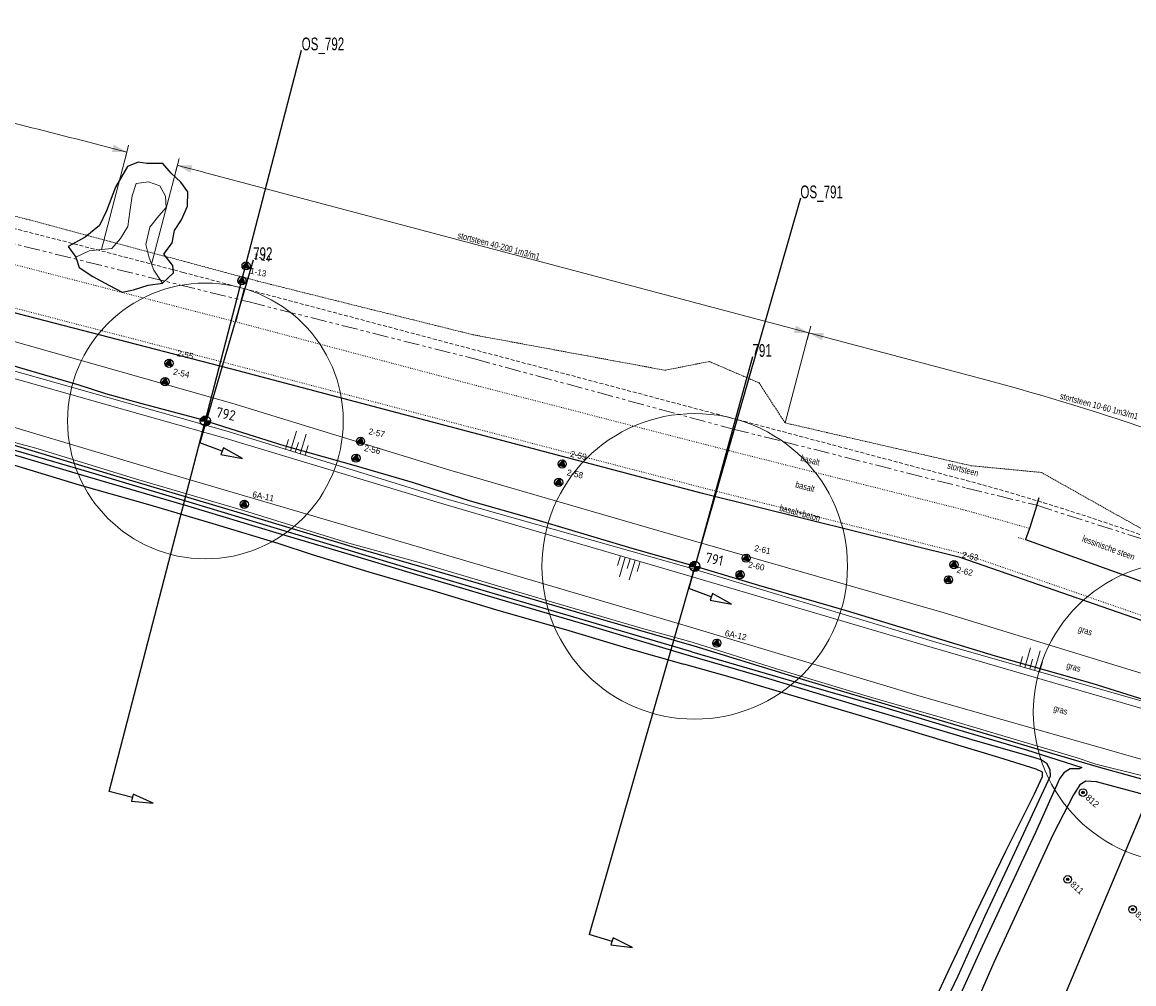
# Model space of a CAD drawing. Header units: metres. Extents: x 63969 to 66720, y 402115 to 403595.
# Tile 48 of 52: x 65657 to 65875, y 403105 to 403293. Entities that reach past the tile are written whole.
import ezdxf
from ezdxf.enums import TextEntityAlignment as Align

# ---------------------------------------------------------------- set-up
doc = ezdxf.new("R2010")
doc.units = ezdxf.units.M
for name, pattern in [('DOT', [0.25, 0, -0.25]), ('HIDDEN', [0.375, 0.25, -0.125]), ('PHANTOM2', [1.25, 0.625, -0.125, 0.125, -0.125, 0.125, -0.125])]:
    doc.linetypes.add(name, pattern=pattern)
doc.layers.get('0').update_dxf_attribs({"linetype": 'CONTINUOUS'})
for name, color, linetype in [('BS-BOORPUNTEN MET CODE', 2, 'CONTINUOUS'), ('BS-DWP KANT PUIN-STENEN', 253, 'CONTINUOUS'), ('BS-INSTEEK-SLOOT-KPN', 253, 'CONTINUOUS'), ('BS-SCHEIDINGSL-TALUDBEKL-NTZ', 253, 'CONTINUOUS'), ('BS-SCHEIDINGSLIJN-TALUDBEKLEDING', 253, 'CONTINUOUS'), ('BS-WATERLIJN-KPN', 253, 'CONTINUOUS'), ('DWARSPROFIEL_LOKATIE', 125, 'CONTINUOUS'), ('DWARSPROFIEL_LOKATIE_INGEMETEN', 1, 'CONTINUOUS'), ('THEORETISCHE_NULLIJN', 125, 'CONTINUOUS')]:
    doc.layers.add(name, color=color, linetype=linetype)
for name, color, linetype, lineweight in [('BS-Boring', 2, 'CONTINUOUS', 25), ('BS-Boring_nummer', 7, 'CONTINUOUS', 25), ('BS-DIJKPAAL', 2, 'CONTINUOUS', 25), ('BS-DIJKPAALNR', 6, 'CONTINUOUS', 25), ('BS-KANT-KREUKELBERM', 35, 'PHANTOM2', 0), ('BS-KRUINLIJN', 253, 'CONTINUOUS', 0), ('BS-OVERIGE-TEKSTEN', 253, 'CONTINUOUS', 0), ('BS-PERKOENRIJ', 203, 'DOT', 5), ('BS-RASTER', 253, 'RASTER', 0), ('BS-SYMBOOL-TALUD', 253, 'CONTINUOUS', 0), ('BS-TEENLIJN', 253, 'CONTINUOUS', 0), ('BS-TEENSCHOT-INGEMETEN', 11, 'HIDDEN', 13), ('BS-TUSSENBERM', 253, 'CONTINUOUS', 0), ('BS-ZANDLIJN', 2, 'HIDDEN', 20), ('GM-C3D-POINT-BORING @ 1', 2, 'CONTINUOUS', 25), ('GM-C3D-POINT-LABEL_BORING', 7, 'CONTINUOUS', 25)]:
    doc.layers.add(name, color=color, linetype=linetype, lineweight=lineweight)
doc.layers.add('Cirkel ingemeten teen', color=69, linetype='CONTINUOUS', lineweight=9, plot=False)
doc.styles.add('ISO', font='isocp.shx', dxfattribs={"height": 2.5})
doc.linetypes.add('RASTER', pattern='A,3,-2,[200,RASTER,S=0.75,R=0,X=0,Y=0],-2,3', length=10)

# ---------------------------------------------------------------- blocks, each defined once
blk = doc.blocks.new('PIJLTJE')
at = {"layer": 'DWARSPROFIEL_LOKATIE'}
blk.add_line((0, 4.69), (0, 0), dxfattribs=at)
blk.add_lwpolyline([(0, 8.9), (-0.7, 4.69), (0.7, 4.69)], close=True, dxfattribs=at)
blk = doc.blocks.new('S03')
at = {"color": 0}
for p, q in [((-2.01, 0), (-2.01, -2.01)), ((-1, 0), (-1, -4.01)), ((0, 0), (0, -2.01)), ((1, 0), (1, -4.01)), ((2.01, 0), (2.01, -2.01))]:
    blk.add_line(p, q, dxfattribs=at)
blk = doc.blocks.new('S04')
at = {"color": 0}
for p, q in [((-1, 0), (-1, 4.01)), ((1, 0), (1, 4.01)), ((-2.01, 0), (-2.01, 2.01)), ((0, 0), (0, 2.01)), ((2.01, 0), (2.01, 2.01))]:
    blk.add_line(p, q, dxfattribs=at)
blk = doc.blocks.new('132')
at = {"layer": 'BS-DIJKPAAL'}
h = blk.add_hatch(color=256, dxfattribs=at)
h.paths.add_polyline_path([(0, 0), (0, 0.1, 0.414214), (-0.1, 0)])
h.paths.add_polyline_path([(0.1, 0), (0, 0), (0, -0.1, 0.414214)])
for p, q in [((-0.1, 0), (0.1, 0)), ((0, -0.1), (0, 0.1))]:
    blk.add_line(p, q, dxfattribs=at)
blk.add_circle((0, 0), 0.1, dxfattribs=at)
blk = doc.blocks.new('BORING-PBZ')
at = {"layer": 'BS-BOORPUNTEN MET CODE'}
h = blk.add_hatch(color=256, dxfattribs=at)
h.dxf.hatch_style = 1
h.paths.add_polyline_path([(0, 0.8), (-0.69, -0.4), (0.69, -0.4)])
blk.add_lwpolyline([(0, 0.8), (-0.69, -0.4), (0.69, -0.4)], close=True, dxfattribs=at)
blk.add_circle((0, 0), 0.8, dxfattribs=at)
blk = doc.blocks.new('DIM_PIJL')
at = {"layer": 'BS-OVERIGE-TEKSTEN'}
blk.add_line((0, 1.41), (0, -1.41), dxfattribs=at)
at = {"layer": 'BS-OVERIGE-TEKSTEN', "linetype": 'ByBlock'}
blk.add_solid([(-2.83, -0.75), (-2.83, 0.75), (0, 0)], dxfattribs=at)
blk = doc.blocks.new('punt-boring')
h = blk.add_hatch(color=256)
edge = h.paths.add_edge_path()
edge.add_arc((-0.02, 0.02), 0.317, 0, 360)
blk.add_circle((0, 0), 1)
at = {"color": 0, "linetype": 'Continuous'}
blk.add_circle((-0.02, 0.02), 0.317, dxfattribs=at)
blk = doc.blocks.new('*U62', base_point=(65847, 403151))
at = {"layer": 'BS-Boring', "xscale": 1.499999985, "yscale": 1.499999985, "zscale": 1.499999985}
blk.add_blockref('punt-boring', (65847, 403151), dxfattribs=at)
at = {"layer": 'BS-Boring_nummer', "linetype": 'ByBlock', "insert": (65849.12, 403151), "char_height": 2.5, "attachment_point": 4}
blk.add_mtext('812', dxfattribs=at)
blk = doc.blocks.new('*U63', base_point=(65844, 403134))
at = {"layer": 'BS-Boring', "xscale": 1.499999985, "yscale": 1.499999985, "zscale": 1.499999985}
blk.add_blockref('punt-boring', (65844, 403134), dxfattribs=at)
at = {"layer": 'BS-Boring_nummer', "linetype": 'ByBlock', "insert": (65846.12, 403134), "char_height": 2.5, "attachment_point": 4}
blk.add_mtext('811', dxfattribs=at)
blk = doc.blocks.new('*U67', base_point=(65870, 403133))
at = {"layer": 'BS-Boring', "xscale": 1.499999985, "yscale": 1.499999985, "zscale": 1.499999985}
blk.add_blockref('punt-boring', (65870, 403133), dxfattribs=at)
at = {"layer": 'BS-Boring_nummer', "linetype": 'ByBlock', "insert": (65872.12, 403133), "char_height": 2.5, "attachment_point": 4}
blk.add_mtext('813', dxfattribs=at)

msp = doc.modelspace()

# ---------------------------------------------------------------- linework, layer by layer
at = {"layer": 'BS-INSTEEK-SLOOT-KPN'}
for points in [[(65398.65, 403268.85, 0), (65425.24, 403262.93, 0), (65449.75, 403257.32, 0), (65472.33, 403251.95, 0), (65492.71, 403247.61, 0), (65517.62, 403242.04, 0), (65541.27, 403236.68, 0), (65563.04, 403231.74, 0), (65572.43, 403229.6, 0), (65578.64, 403228.56, 0), (65591.57, 403225.91, 0), (65602.96, 403223.57, 0), (65624.55, 403218.67, 0), (65644.04, 403214.15, 0), (65654.93, 403210.94, 0), (65675.23, 403204.8, 0), (65699.41, 403197.62, 0), (65722.56, 403190.6, 0), (65746.65, 403183.63, 0), (65770.1, 403176.78, 0), (65788.91, 403171.33, 0)], [(65655.83, 403206.74, 0), (65668.52, 403202.86, 0), (65682.33, 403198.96, 0), (65695.37, 403195.09, 0), (65707.42, 403191.47, 0), (65714.14, 403189.25, 0), (65725.23, 403185.84, 0), (65737.8, 403182.18, 0), (65750.04, 403178.46, 0), (65764.4, 403174.34, 0), (65776.37, 403170.79, 0), (65786.96, 403167.74, 0)], [(65788.91, 403171.33, 0), (65810.78, 403164.62, 0), (65830.06, 403158.89, 0), (65850.65, 403152.79, 0), (65858.96, 403150.31, 0), (65868.13, 403147.65, 0), (65883.64, 403143.36, 0), (65888.57, 403141.65, 0), (65889.89, 403140.77, 0), (65891.67, 403138.61, 0), (65894.92, 403133.16, 0), (65899.37, 403127.93, 0), (65908.24, 403119.51, 0), (65915.41, 403112.63, 0)], [(65770.68, 402960.18, 0), (65778.19, 402976.73, 0), (65784.52, 402990.56, 0), (65791.94, 403006.41, 0), (65797.95, 403019.65, 0), (65803.82, 403031.91, 0), (65809.28, 403043.84, 0), (65815.11, 403056.31, 0), (65821.35, 403069.78, 0), (65827.28, 403082.78, 0), (65832.68, 403094.52, 0), (65838.73, 403107.57, 0), (65844.17, 403119.01, 0), (65850.04, 403131.12, 0), (65855.68, 403142.38, 0), (65857.22, 403145.78, 0), (65857.2, 403146.62, 0), (65855.96, 403147.21, 0), (65848.67, 403149.48, 0), (65837.83, 403152.77, 0), (65821.86, 403157.55, 0), (65809.21, 403161.29, 0), (65796.5, 403165.06, 0), (65786.96, 403167.74, 0)], [(65877.24, 403142.2, 0), (65867.79, 403144.72, 0), (65865.71, 403144.88, 0), (65864.52, 403144.13, 0), (65863.3, 403142.19, 0), (65859.33, 403134.46, 0), (65847.68, 403109.34, 0), (65838.8, 403088.94, 0), (65831.4, 403073.23, 0), (65824.19, 403057.75, 0), (65816.62, 403041.32, 0), (65811.09, 403029.19, 0), (65801.77, 403009.77, 0), (65794.09, 402993.35, 0), (65785.55, 402975.33, 0), (65777.34, 402958.02, 0)]]:
    msp.add_polyline3d(points, dxfattribs=at)
at = {"layer": 'BS-KANT-KREUKELBERM', "ltscale": 5}
msp.add_lwpolyline([(65568.73, 403271.56), (65603.68, 403262.46), (65651.7, 403251.09), (65701.8, 403238.7), (65745.93, 403227.57), (65796.62, 403213.79), (65806.36, 403211.39), (65842.3, 403202.26), (65856.08, 403198.88), (65884.68, 403189.75), (65911.09, 403178.67), (65916.47, 403175.79), (65918.55, 403174.68), (65945.74, 403160.38), (65983.97, 403137.29), (66021.57, 403113.01), (66033.6, 403105.62)], dxfattribs=at)
at = {"layer": 'BS-KRUINLIJN', "flags": 128}
msp.add_lwpolyline([(65882.77, 403157.29), (65835.59, 403171.05), (65787.27, 403185.24), (65739.28, 403199.33), (65697.32, 403211.99), (65643.67, 403227.1)], dxfattribs=at)
at = {"layer": 'BS-KRUINLIJN'}
for points in [[(65684.83, 403242.4, 0), (65683.12, 403244.96, 0), (65682.21, 403247.36, 0), (65681.58, 403249.98, 0), (65682.37, 403253.36, 0), (65684.1, 403255.6, 0), (65685.54, 403257.23, 0), (65685.4, 403259.43, 0), (65684.33, 403261.48, 0), (65682.11, 403262.21, 0), (65679.69, 403261.93, 0), (65678.86, 403259.51, 0), (65678.41, 403256.33, 0), (65678.02, 403253.5, 0), (65676.59, 403251.14, 0), (65674.93, 403249.2, 0), (65672.88, 403248.95, 0), (65670.45, 403248.75, 0), (65667.86, 403247.51, 0)], [(65883.17, 403158.69, 0), (65835.84, 403172.19, 0), (65787.4, 403186.86, 0), (65739.68, 403200.35, 0), (65697.72, 403213.32, 0), (65644.08, 403228.47, 0)], [(65882.77, 403157.29, 0), (65835.59, 403171.05, 0), (65787.27, 403185.24, 0), (65739.28, 403199.33, 0), (65697.32, 403211.99, 0), (65643.67, 403227.1, 0)]]:
    msp.add_polyline3d(points, dxfattribs=at)
at = {"layer": 'BS-OVERIGE-TEKSTEN'}
for p, q in [((65672.88, 403248.95), (65677.85, 403268.07)), ((65682.68, 403246.13), (65687.77, 403265.47)), ((65694.02, 403263.82), (65846.11, 403223.43)), ((65806.79, 403215.02), (65811.47, 403232.63))]:
    msp.add_line(p, q, dxfattribs=at)
for centre, radius, start, end in [((64918.97, 400344.97), 3020, 75.44643, 76.22349), ((64918.97, 400344.97), 3020, 75.12917, 75.25184), ((65724.21, 402764.34), 475, 57.863, 75.1292)]:
    msp.add_arc(centre, radius, start, end, dxfattribs=at)
at = {"layer": 'BS-PERKOENRIJ'}
for points in [[(65360.36, 403307.57), (65408.59, 403298.92), (65453.57, 403290.64), (65503.59, 403278.44), (65551.73, 403266.47), (65572.46, 403261.48), (65573.51, 403265.84), (65573.6, 403266.14), (65602.67, 403258.87), (65650.59, 403247.38), (65699.19, 403234.81), (65746.34, 403222.33), (65795.96, 403209.55), (65842.23, 403197.88), (65854.69, 403194.35)], [(65647.61, 403239.66), (65699.76, 403226.12), (65743.38, 403214.63), (65791.18, 403202.18), (65841.67, 403189.42), (65893.88, 403171.36), (65920.6, 403159.17), (65940.17, 403148.16), (65974.45, 403127.73), (66009.33, 403106.21), (66050.89, 403079.91), (66087.94, 403056.32), (66094.02, 403051.72), (66099.19, 403045.19), (66101.82, 403038.2), (66107.9, 402989.76), (66113.92, 402940.65), (66116.18, 402923.01), (66119.96, 402923.3), (66125.81, 402875.78), (66127.71, 402860.98)], [(65853.9, 403192.15), (65852.5, 403192.55)]]:
    msp.add_lwpolyline(points, dxfattribs=at)
at = {"layer": 'BS-RASTER', "flags": 128}
msp.add_lwpolyline([(64747.48, 403346.14), (64729.68, 403334.51), (64717.34, 403328.89), (64714.44, 403327.01), (64712.08, 403323.83), (64714.03, 403314.83), (64717.92, 403307.09), (64723.83, 403299.69), (64733.81, 403293.37), (64738.73, 403297.94), (64754.04, 403316.89), (64761.89, 403326.39), (64774.47, 403341.26), (64789.17, 403358.37), (64797.37, 403367.78), (64804.91, 403376.16), (64811.43, 403383.93), (64813.9, 403386.64), (64815.65, 403387.99), (64817.68, 403388.86), (64820.65, 403389.76), (64824.06, 403390.35), (64827.49, 403390.88), (64830.23, 403391.09), (64834.34, 403391.35), (64837.57, 403391.15), (64839.48, 403390.96), (64850.33, 403389.16), (64866.06, 403385.95), (64883.18, 403381.98), (64896.37, 403379.34), (64911.24, 403376.16), (64926.93, 403372.77), (64944.88, 403368.72), (64962.52, 403364.93), (64980.23, 403361.08), (64996.68, 403357.43), (65007.03, 403355.12), (65016, 403353.21), (65026.07, 403351.12), (65038.13, 403348.62), (65054.64, 403345.09), (65074.77, 403340.9), (65092.72, 403337.13), (65111.01, 403333.14), (65117.3, 403330.53), (65122.35, 403327.37), (65129.18, 403323.35), (65134.54, 403321.45), (65144.56, 403317.55), (65153.05, 403314.66), (65163.71, 403310.09), (65168.78, 403308.86), (65173.13, 403307.98), (65175.29, 403307.44), (65176.61, 403307.37), (65179.12, 403307.3), (65184.27, 403307.91), (65196.95, 403309.51), (65198.45, 403309.52), (65202.27, 403308.89), (65209.16, 403307.24), (65216.59, 403306.14), (65221.27, 403305.81), (65223.56, 403305.41), (65232.17, 403303.56), (65239.14, 403302.71), (65247.89, 403302.58), (65254.35, 403302.34), (65259.5, 403301.35), (65274.02, 403297.93), (65284.36, 403295.46), (65297.61, 403292.48), (65316.82, 403288.12), (65336.97, 403283.64), (65354.26, 403279.54), (65376.32, 403274.61), (65393.36, 403270.6), (65399.35, 403269.37), (65421.31, 403264.52), (65443.29, 403259.7), (65470.8, 403253.38), (65492.38, 403248.16), (65508.8, 403244.79), (65538.21, 403238.19), (65553.36, 403234.64), (65558.51, 403233.5), (65583.34, 403228.14), (65604.02, 403223.78), (65625.79, 403219.02), (65639.28, 403215.87), (65647.34, 403213.53), (65649.91, 403212.76), (65660.01, 403210.09), (65680.2, 403203.86), (65700.68, 403197.83), (65721.35, 403191.46), (65735.12, 403187.69), (65759, 403180.59), (65778.85, 403174.77), (65788.57, 403172.09), (65805.1, 403166.87), (65823.5, 403161.27), (65837.19, 403157.37), (65851.66, 403153.05), (65863.84, 403149.49), (65867.69, 403148.18), (65876.86, 403145.89), (65888.82, 403142.03), (65892.65, 403139.29), (65894.62, 403136.96), (65899.21, 403130.93)], dxfattribs=at)
at = {"layer": 'BS-SCHEIDINGSL-TALUDBEKL-NTZ'}
msp.add_polyline3d([(65856.08, 403198.88, 0), (65856.56, 403200.43, 0)], dxfattribs=at)
at = {"layer": 'BS-SCHEIDINGSLIJN-TALUDBEKLEDING'}
msp.add_line((65699.19, 403234.81), (65700.88, 403241.33), dxfattribs=at)
msp.add_lwpolyline([(65682.02, 403241.97), (65684.83, 403242.4), (65686.98, 403244.38), (65686.87, 403245.85), (65685.09, 403248.06), (65686.7, 403250.26), (65687.21, 403252.71), (65688.58, 403254.76), (65689.71, 403257.47), (65689.81, 403260.27), (65688.45, 403262.19), (65686.5, 403263.96), (65684.91, 403265.85), (65681.74, 403265.84), (65680.04, 403266.1), (65678.01, 403265.26), (65675.62, 403261.18), (65673.86, 403256.56), (65672.49, 403253.67), (65669.69, 403251.39), (65666.35, 403249.57), (65667.86, 403247.51), (65668.52, 403245.44), (65671.18, 403243.67), (65674.34, 403242), (65676.93, 403240.62), (65679.18, 403241.08)], close=True, dxfattribs=at)
for points in [[(66116.18, 402923.01), (66115.13, 402922.81), (66113.01, 402940.17), (66107.03, 402990.6), (66100.75, 403037.87), (66098.27, 403044.8), (66093.28, 403050.96), (66087.52, 403055.31), (66050.26, 403079.12), (66008.58, 403105.51), (65974.05, 403127), (65939.71, 403147.43), (65920.45, 403158.52), (65893.52, 403170.47), (65841.1, 403188.65), (65790.63, 403201.2), (65743.41, 403213.66), (65699.67, 403225.19), (65647.45, 403238.73)], [(65856.08, 403198.88), (65854.69, 403194.35), (65853.9, 403192.15), (65897, 403176.63), (65913.13, 403169.03), (65916.84, 403176.55)]]:
    msp.add_lwpolyline(points, dxfattribs=at)
at = {"layer": 'BS-TEENLIJN'}
msp.add_polyline3d([(65641.38, 403218.44, 0), (65685.56, 403205.26, 0), (65735.86, 403190.47, 0), (65786.75, 403175.45, 0), (65833.48, 403161.45, 0), (65881.29, 403147.8, 0)], dxfattribs=at)
at = {"layer": 'BS-TEENSCHOT-INGEMETEN', "ltscale": 3}
msp.add_line((65688.89, 403244.49), (65840.98, 403204.1), dxfattribs=at)
for centre, radius, start, end in [((64918.97, 400344.97), 3000, 75.12917, 76.22349), ((65724.21, 402764.34), 455, 57.863, 75.1292)]:
    msp.add_arc(centre, radius, start, end, dxfattribs=at)
at = {"layer": 'BS-TUSSENBERM'}
msp.add_lwpolyline([(65932.6, 403135.49), (65925.52, 403140.2), (65919.76, 403145.25), (65914, 403150.16), (65907.49, 403153.98), (65898.87, 403158.14), (65890.58, 403161.72), (65837.96, 403177.8), (65788.38, 403192.03), (65741.14, 403205.76), (65698.64, 403218.8), (65646.08, 403233.69)], dxfattribs=at)
at = {"layer": 'BS-WATERLIJN-KPN'}
for points in [[(65788.55, 403170.19, 0), (65768.71, 403176.02, 0), (65750.05, 403181.47, 0), (65734.21, 403186.19, 0), (65721.23, 403190.09, 0), (65707.33, 403194.29, 0), (65690.07, 403199.52, 0), (65670.46, 403205.36, 0), (65653.52, 403210.34, 0), (65639.64, 403214.2, 0), (65623.68, 403217.97, 0), (65604.96, 403221.95, 0), (65588.21, 403225.3, 0), (65577, 403227.86, 0), (65575.14, 403227.96, 0), (65569.78, 403229.25, 0), (65555.59, 403232.6, 0), (65538.93, 403236.22, 0), (65506.83, 403243.77, 0), (65486.77, 403248.03, 0), (65465.73, 403252.18, 0), (65436.85, 403259.08, 0), (65415.52, 403264.18, 0), (65397.95, 403268.12, 0)], [(65788.06, 403169.4, 0), (65768.47, 403175.25, 0), (65749.83, 403180.73, 0), (65733.99, 403185.45, 0), (65721.01, 403189.35, 0), (65707.07, 403193.49, 0), (65689.79, 403198.68, 0), (65670.14, 403204.44, 0), (65653.23, 403209.48, 0)], [(65788.55, 403170.19, 0), (65800.85, 403166.61, 0), (65813.49, 403162.95, 0), (65825.66, 403159.48, 0), (65840.57, 403155, 0), (65854.09, 403150.98, 0), (65861.69, 403148.59, 0), (65864.91, 403147.54, 0)], [(65772.43, 402959.61, 0), (65777.86, 402971.14, 0), (65784.16, 402984.85, 0), (65790.94, 402999.23, 0), (65797.77, 403014.27, 0), (65804.28, 403028.12, 0), (65810.41, 403041.68, 0), (65816.31, 403054.2, 0), (65822.51, 403067.69, 0), (65829.05, 403081.82, 0), (65834.46, 403093.58, 0), (65840.71, 403106.7, 0), (65846, 403118.47, 0), (65851.36, 403129.9, 0), (65858.8, 403145.87, 0), (65858.72, 403147.01, 0), (65858.13, 403148.22, 0), (65856.95, 403149, 0), (65855.51, 403149.47, 0), (65843.45, 403152.95, 0), (65821.53, 403159.47, 0), (65803.6, 403164.9, 0), (65788.06, 403169.4, 0)], [(65864.91, 403147.54, 0), (65864.38, 403147.29, 0), (65862.62, 403147.26, 0), (65861.38, 403146.47, 0), (65860.57, 403145.31, 0), (65855.84, 403134.78, 0), (65845.43, 403112.46, 0), (65835.63, 403090.91, 0), (65826.45, 403071.45, 0), (65816.4, 403049.75, 0), (65806.62, 403028.56, 0), (65797.4, 403008.95, 0), (65787.58, 402987.08, 0), (65781.05, 402973.71, 0), (65774.25, 402959.03, 0)]]:
    msp.add_polyline3d(points, dxfattribs=at)
at = {"layer": 'BS-ZANDLIJN'}
msp.add_polyline3d([(65652.65, 403256.41, 0), (65703.47, 403242.79, 0), (65745.62, 403232.29, 0), (65783.28, 403225.33, 0), (65791.96, 403227.04, 0), (65801.69, 403222.86, 0), (65806.79, 403215.02, 0), (65843.26, 403206.63, 0), (65857.02, 403205.31, 0), (65884.68, 403189.75, 0), (65921.2, 403177.96, 0), (65948, 403165.95, 0), (65988.25, 403145.04, 0), (66025.24, 403122.12, 0), (66055.15, 403100.54, 0), (66095.66, 403077.84, 0), (66110.19, 403064.55, 0), (66114.33, 403056.31, 0), (66120.99, 403035.97, 0), (66124.49, 403012.18, 0), (66133.3, 402929.06, 0), (66143.35, 402852.71, 0), (66141.34, 402833.92, 0), (66135.12, 402830.23, 0)], dxfattribs=at)
at = {"layer": 'Cirkel ingemeten teen'}
for centre, radius in [((65693.24, 403215.4), 27), ((65789.09, 403186.92), 29.93), ((65884.92, 403158.35), 29.5)]:
    msp.add_circle(centre, radius, dxfattribs=at)
at = {"layer": 'DWARSPROFIEL_LOKATIE'}
for p, q in [((65674.4, 403142.8), (65712.09, 403287.99)), ((65855.8, 403089.24), (65914.04, 403227.47))]:
    msp.add_line(p, q, dxfattribs=at)
msp.add_polyline3d([(65809.79, 403259.01, 0), (65768.4, 403114.83, 0)], dxfattribs=at)
at = {"layer": 'DWARSPROFIEL_LOKATIE_INGEMETEN'}
for points in [[(65702.58, 403246.91), (65692.12, 403211.1)], [(65800.4, 403227.96), (65787.92, 403182.57)]]:
    msp.add_lwpolyline(points, dxfattribs=at)
at = {"layer": 'THEORETISCHE_NULLIJN', "flags": 128}
msp.add_lwpolyline([(65878.37, 403160.39), (65866.94, 403163.97), (65847.99, 403169.33), (65818.81, 403178.19), (65801.62, 403183.17), (65789.7, 403186.74), (65776.83, 403190.44), (65769.37, 403192.65), (65758.05, 403196.04), (65745.15, 403199.72), (65733.82, 403203.35), (65722.38, 403206.68), (65708.64, 403210.54), (65698.27, 403213.78), (65692.15, 403215.75), (65680.58, 403218.79), (65673.76, 403220.72), (65668.5, 403222.39), (65660.21, 403224.84), (65652.85, 403226.97)], dxfattribs=at)

# ---------------------------------------------------------------- block references
at = {"layer": 'BS-Boring', "xscale": 0.4999999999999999, "yscale": 0.4999999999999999, "rotation": 318}
for name, p in [('*U62', (65865.16, 403142.61)), ('*U63', (65862.16, 403125.61)), ('*U67', (65874.89, 403119.73))]:
    msp.add_blockref(name, p, dxfattribs=at)
at = {"layer": 'BS-DIJKPAAL', "xscale": 10, "yscale": 10, "zscale": 10}
for p in [(65693.23, 403215.4), (65789.09, 403186.92)]:
    msp.add_blockref('132', p, dxfattribs=at)
at = {"layer": 'BS-DWP KANT PUIN-STENEN'}
for p, rotation in [((65692.12, 403211.1), 249.8178297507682), ((65787.92, 403182.57), 250.0646598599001)]:
    msp.add_blockref('PIJLTJE', p, dxfattribs=dict(at, rotation=rotation))
at = {"layer": 'BS-OVERIGE-TEKSTEN'}
for p, rotation in [((65677.85, 403268.07), 345.4464317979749), ((65811.47, 403232.63), 345.1395727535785)]:
    msp.add_blockref('DIM_PIJL', p, dxfattribs=dict(at, rotation=rotation))
at = {"layer": 'BS-OVERIGE-TEKSTEN', "xscale": -1}
for p, rotation in [((65687.77, 403265.47), 345.2518407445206), ((65811.47, 403232.63), 345.1187699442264)]:
    msp.add_blockref('DIM_PIJL', p, dxfattribs=dict(at, rotation=rotation))
at = {"layer": 'BS-SYMBOOL-TALUD'}
for name, p, rotation in [('S03', (65710.85, 403209.26), 162.8272439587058), ('S04', (65776.45, 403188.42), 163.6301553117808), ('S03', (65854.71, 403166.81), 164.0718469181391)]:
    msp.add_blockref(name, p, dxfattribs=dict(at, rotation=rotation))
at = {"layer": 'DWARSPROFIEL_LOKATIE'}
for p, rotation in [((65674.4, 403142.8), 255.4251232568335), ((65768.4, 403114.83), 253.258493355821)]:
    msp.add_blockref('PIJLTJE', p, dxfattribs=dict(at, rotation=rotation))
at = {"layer": 'GM-C3D-POINT-BORING @ 1', "rotation": 348}
for p in [(65701.21, 403245.77), (65700.39, 403242.87), (65686.1, 403226.7), (65685.34, 403223.09), (65723.62, 403211.4), (65722.75, 403208.12), (65763.14, 403206.98), (65762.45, 403203.36), (65700.86, 403199.08), (65799.18, 403188.53), (65839.88, 403187.24), (65797.98, 403185.3), (65838.8, 403184.28), (65793.42, 403171.88)]:
    msp.add_blockref('BORING-PBZ', p, dxfattribs=at)

# ---------------------------------------------------------------- texts
at = {"layer": 'BS-DIJKPAALNR', "style": 'ISO'}
for s, p in [('792', (65695.17, 403216.19)), ('791', (65791.03, 403187.71))]:
    msp.add_text(s, height=2, rotation=348.0032, dxfattribs=at).set_placement(p)
at = {"layer": 'BS-OVERIGE-TEKSTEN', "width": 0.68}
for s, rotation, p in [('stortsteen 40-200 1m3/m1', 344.965, (65750.72, 403249.72)), ('stortsteen 10-60 1m3/m1', 344.965, (65868.32, 403218.34)), ('basalt', 345.0791, (65811.72, 403207.74)), ('stortsteen', 345.0791, (65841.64, 403205.92)), ('basalt', 345.0791, (65810.71, 403202.56)), ('basalt+beton', 345.0791, (65809.71, 403197.41)), ('lessinische steen', 339.8221, (65870.17, 403190.59)), ('gras', 343.0086, (65865.54, 403174.17)), ('gras', 343.0086, (65863.27, 403167.05)), ('gras', 343.0086, (65860.71, 403158.65))]:
    msp.add_text(s, height=1.25, rotation=rotation, dxfattribs=at).set_placement(p, align=Align.MIDDLE)
at = {"layer": 'DWARSPROFIEL_LOKATIE', "width": 0.68}
for s, p in [('OS_792', (65712.09, 403287.99)), ('OS_791', (65809.79, 403259.01))]:
    msp.add_text(s, height=2.5, dxfattribs=at).set_placement(p)
at = {"layer": 'DWARSPROFIEL_LOKATIE_INGEMETEN', "width": 0.68}
for s, p in [('792', (65702.58, 403246.91)), ('791', (65800.4, 403227.96))]:
    msp.add_text(s, height=2.5, dxfattribs=at).set_placement(p)
at = {"layer": 'GM-C3D-POINT-LABEL_BORING', "linetype": 'ByBlock', "char_height": 1.2, "attachment_point": 4, "rotation": 348.0032}
for s, insert in [('1-14', (65702.83, 403247.77)), ('1-13', (65702.01, 403244.87)), ('2-55', (65687.72, 403228.7)), ('2-54', (65686.96, 403225.09)), ('2-57', (65725.24, 403213.4)), ('2-56', (65724.37, 403210.12)), ('2-59', (65764.76, 403208.98)), ('2-58', (65764.07, 403205.36)), ('6A-11', (65702.48, 403201.08)), ('2-61', (65800.81, 403190.53)), ('2-63', (65841.5, 403189.24)), ('2-60', (65799.6, 403187.3)), ('2-62', (65840.42, 403186.28)), ('6A-12', (65795.04, 403173.88))]:
    msp.add_mtext(s, dxfattribs=dict(at, insert=insert))

doc.saveas('drawing.dxf')
